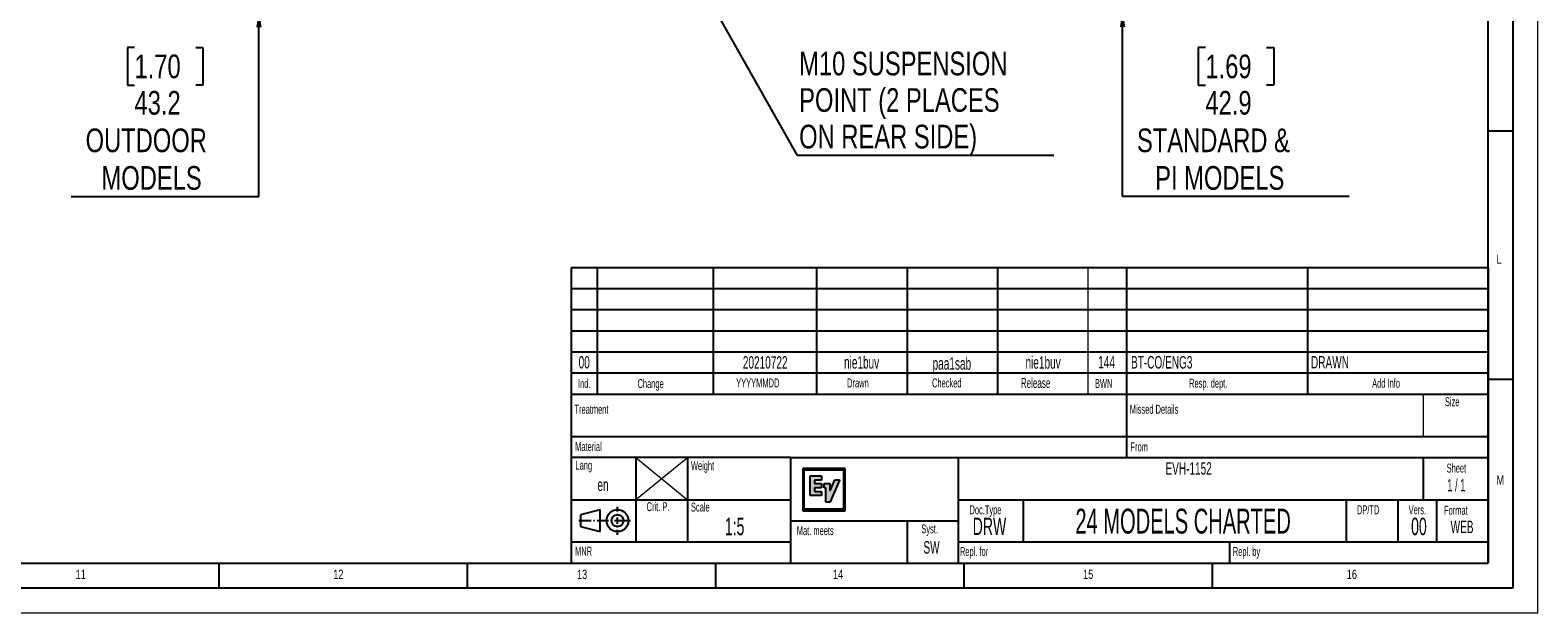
# Model space of a CAD drawing. Header units: millimetres. Extents: x 0 to 4205, y 0 to 2970.
# Tile 23 of 30: x 2687 to 4205, y 0 to 586. Entities that reach past the tile are written whole.
import ezdxf

# ---------------------------------------------------------------- set-up
doc = ezdxf.new("R2010")
doc.units = ezdxf.units.MM
doc.header["$LTSCALE"] = 5
doc.layers.add('FORMAT', color=7, linetype='Continuous')
doc.layers.add('SLD-0', color=7, linetype='Continuous')
doc.styles.add('SLDTEXTSTYLE0', font='TXT', dxfattribs={"width": 0.75})
doc.styles.add('SLDTEXTSTYLE1', font='TXT', dxfattribs={"width": 0.605})
doc.styles.add('SLDTEXTSTYLE2', font='TXT', dxfattribs={"width": 0.563})
doc.dimstyles.new('SLDDIMSTYLE1', dxfattribs={"dimtxt": 23.8125, "dimasz": 16, "dimexe": 0, "dimexo": 0.0625, "dimgap": 5.953125, "dimtad": 0, "dimtih": 1, "dimtoh": 1, "dimdec": 1, "dimrnd": 1e-09, "dimzin": 12, "dimdsep": 46, "dimtxsty": 'SLDTEXTSTYLE0', "dimsah": 1, "dimcen": 0.09, "dimadec": 0, "dimazin": 3, "dimtfac": 1, "dimtdec": 1, "dimtmove": 0, "dimatfit": 0, "dimfxl": 1, "dimfrac": 2, "dimtolj": 1, "dimtzin": 12, "dimarcsym": 0})
doc.dimstyles.new('SLDDIMSTYLE4', dxfattribs={"dimtxt": 0.18, "dimasz": 16, "dimexe": 0, "dimexo": 0.0625, "dimgap": 0, "dimtad": 0, "dimtih": 1, "dimtoh": 1, "dimdec": 0, "dimrnd": 1e-09, "dimzin": 0, "dimdsep": 46, "dimtxsty": 'Standard', "dimsah": 1, "dimcen": 0.09, "dimadec": 0, "dimazin": 0, "dimtfac": 16, "dimtdec": 0, "dimtofl": 0, "dimtmove": 0, "dimatfit": 3, "dimfxl": 1, "dimfrac": 2, "dimtolj": 1, "dimtzin": 0, "dimarcsym": 0})

# ---------------------------------------------------------------- blocks, each defined once
blk = doc.blocks.new('_D_27')
at = {"layer": 'SLD-0', "color": 7, "transparency": 16777216}
for p, q in [((2917.7, 648.2), (2917.7, 678.2)), ((3332.7, 648.2), (2912.7, 648.2)), ((2969.4, 605), (2912.7, 605)), ((2917.7, 418.7), (2917.7, 605)), ((2792.4, 568.8), (2785.2, 568.8)), ((2785.2, 568.8), (2785.2, 530.9)), ((2854, 568.8), (2861.2, 568.8)), ((2861.2, 568.8), (2861.2, 530.9)), ((2785.2, 530.9), (2792.4, 530.9)), ((2861.2, 530.9), (2854, 530.9)), ((2728.7, 418.7), (2917.7, 418.7))]:
    blk.add_line(p, q, dxfattribs=at)
for points in [[(2917.7, 648.2), (2920.4, 664.2), (2914.9, 664.2)], [(2917.7, 605), (2914.9, 589), (2920.4, 589)]]:
    blk.add_solid(points, dxfattribs=at)
at = {"layer": 'SLD-0', "color": 7, "transparency": 16777216, "char_height": 23.81, "attachment_point": 1, "style": 'SLDTEXTSTYLE0'}
for s, insert in [('1.70', (2792.4, 561.6)), ('43.2', (2792.4, 525)), ('OUTDOOR', (2743.2, 487.2)), ('MODELS', (2759.2, 449.4))]:
    blk.add_mtext(s, dxfattribs=dict(at, insert=insert))
blk = doc.blocks.new('_D_29')
at = {"layer": 'SLD-0', "color": 7, "transparency": 16777216}
for p, q in [((3787, 648.2), (3787, 678.2)), ((3372.1, 648.2), (3792, 648.2)), ((3735.3, 605.3), (3792, 605.3)), ((3787, 418.7), (3787, 605.3)), ((3870.4, 568.8), (3863.1, 568.8)), ((3863.1, 568.8), (3863.1, 530.9)), ((3931.9, 568.8), (3939.2, 568.8)), ((3939.2, 568.8), (3939.2, 530.9)), ((3863.1, 530.9), (3870.4, 530.9)), ((3939.2, 530.9), (3931.9, 530.9)), ((4015.2, 418.7), (3787, 418.7))]:
    blk.add_line(p, q, dxfattribs=at)
for points in [[(3787, 648.2), (3789.8, 664.2), (3784.3, 664.2)], [(3787, 605.3), (3784.3, 589.3), (3789.8, 589.3)]]:
    blk.add_solid(points, dxfattribs=at)
at = {"layer": 'SLD-0', "color": 7, "transparency": 16777216, "char_height": 23.81, "attachment_point": 1, "style": 'SLDTEXTSTYLE0'}
for s, insert in [('1.69', (3870.4, 561.6)), ('42.9', (3870.4, 525)), ('STANDARD &', (3801.5, 487.2)), ('PI MODELS', (3819.8, 449.4))]:
    blk.add_mtext(s, dxfattribs=dict(at, insert=insert))
blk = doc.blocks.new('SW_NOTE_0_5')
at = {"layer": 'SLD-0', "color": 0}
blk.add_line((258.4, 0), (0, 0), dxfattribs=at)
at = {"layer": 'SLD-0', "color": 0, "char_height": 23.812, "attachment_point": 1, "style": 'SLDTEXTSTYLE0'}
for s, insert in [('M10 SUSPENSION', (2.1, 104.4)), ('POINT (2 PLACES', (2.1, 67.7)), ('ON REAR SIDE)', (2.1, 30.9))]:
    blk.add_mtext(s, dxfattribs=dict(at, insert=insert))

msp = doc.modelspace()

# ---------------------------------------------------------------- hatches: boundary and pattern name
at = {"linetype": 'Continuous'}
h = msp.add_hatch(color=256, dxfattribs=at)
h.paths.add_polyline_path([(3465.2014, 145.291997), (3465.2014, 102.510522), (3507.635037, 102.510522), (3507.635037, 145.291997)], flags=0)
h.paths.add_polyline_path([(3506.055094, 143.831577), (3506.055094, 104.334306), (3466.614614, 104.334306), (3466.614614, 143.831577)], flags=0)
for points in [[(3472.650894, 117.981054), (3472.637436, 118.010484), (3472.633591, 118.022759), (3472.628267, 118.039027), (3472.624274, 118.070675), (3472.624274, 137.536322), (3472.628267, 137.568858), (3472.637436, 137.599915), (3472.650894, 137.625944), (3472.670712, 137.650346), (3472.694078, 137.670015), (3472.724692, 137.684508), (3472.752643, 137.694269), (3472.783256, 137.698114), (3483.829348, 137.698114), (3483.860257, 137.694269), (3483.891314, 137.684508), (3483.917934, 137.670015), (3483.940413, 137.650346), (3483.959787, 137.625944), (3483.97783, 137.599915), (3483.986259, 137.568858), (3483.989069, 137.536322), (3483.989069, 137.519019), (3483.989069, 133.697971), (3483.986259, 133.668541), (3483.97783, 133.63778), (3483.959787, 133.610124), (3483.940413, 133.587201), (3483.917934, 133.565609), (3483.891314, 133.551412), (3483.860257, 133.541207), (3483.829348, 133.540024), (3477.158745, 133.540024), (3477.127393, 133.536475), (3477.098258, 133.526714), (3477.069124, 133.512221), (3477.048863, 133.492256), (3477.025496, 133.467854), (3477.011594, 133.44005), (3477.002425, 133.409289), (3476.999763, 133.378528), (3476.999763, 130.226537), (3477.002425, 130.195924), (3477.008489, 130.176254), (3477.011594, 130.166641), (3477.025496, 130.138838), (3477.048863, 130.114288), (3477.069124, 130.093288), (3477.098258, 130.080273), (3477.127393, 130.070365), (3477.158745, 130.067259), (3483.829348, 130.067259), (3483.860257, 130.064153), (3483.891314, 130.053801), (3483.917934, 130.040935), (3483.940413, 130.019934), (3483.959787, 129.997159), (3483.97783, 129.967433), (3483.986259, 129.938594), (3483.989069, 129.907685), (3483.989069, 129.888459), (3483.989069, 126.003671), (3483.986259, 125.97291), (3483.97783, 125.943923), (3483.959787, 125.915824), (3483.940413, 125.891422), (3483.917934, 125.869978), (3483.891314, 125.855781), (3483.860257, 125.847647), (3483.829348, 125.843949), (3477.115561, 125.843949), (3477.08554, 125.84247), (3477.054778, 125.831231), (3477.025496, 125.815998), (3477.002425, 125.797068), (3476.983791, 125.774293), (3476.967227, 125.744715), (3476.960276, 125.715137), (3476.956579, 125.684523), (3476.956579, 122.359501), (3476.960276, 122.326965), (3476.964713, 122.308626), (3476.967227, 122.298422), (3476.983791, 122.270914), (3477.002425, 122.246512), (3477.025496, 122.226103), (3477.054778, 122.209835), (3477.08554, 122.203624), (3477.115561, 122.198596), (3483.872532, 122.198596), (3483.903145, 122.197561), (3483.932575, 122.186321), (3483.959787, 122.173159), (3483.985076, 122.151714), (3484.005041, 122.126277), (3484.018795, 122.099805), (3484.029887, 122.068156), (3484.032105, 122.038578), (3484.032105, 122.024381), (3484.032105, 118.070675), (3484.029887, 118.039027), (3484.018795, 118.010484), (3484.005041, 117.981054), (3483.985076, 117.957539), (3483.959787, 117.938166), (3483.932575, 117.921898), (3483.903145, 117.914799), (3483.872532, 117.910658), (3472.783256, 117.910658), (3472.752643, 117.914799), (3472.724692, 117.921898), (3472.694078, 117.938166), (3472.670712, 117.957539)], [(3502.004501, 133.670464), (3502.00598, 133.642956), (3502.004501, 133.61323), (3501.994297, 133.587201), (3492.614488, 111.547077), (3492.600143, 111.521491), (3492.580178, 111.49709), (3492.555776, 111.478751), (3492.526493, 111.462483), (3492.498986, 111.453314), (3492.467042, 111.451243), (3488.487603, 111.451243), (3488.454919, 111.453314), (3488.425785, 111.462483), (3488.397834, 111.478751), (3488.372988, 111.49709), (3488.355093, 111.521491), (3488.338678, 111.548999), (3488.329656, 111.579612), (3488.327882, 111.611261), (3488.327882, 111.622501), (3488.323149, 111.646903), (3488.317381, 111.677516), (3488.317381, 125.777251), (3486.668993, 125.777251), (3486.637641, 125.780356), (3486.607027, 125.78849), (3486.580407, 125.803723), (3486.557928, 125.823097), (3486.537223, 125.847647), (3486.520511, 125.877077), (3486.511786, 125.906655), (3486.509272, 125.937268), (3486.509272, 125.952205), (3486.502469, 125.97291), (3486.499807, 126.003671), (3486.499807, 129.885797), (3486.502469, 129.917002), (3486.511786, 129.946137), (3486.527019, 129.974088), (3486.546984, 129.998786), (3486.569167, 130.018307), (3486.598893, 130.032653), (3486.628324, 130.042118), (3486.658789, 130.045963), (3492.292531, 130.045963), (3492.32551, 130.042118), (3492.355236, 130.032653), (3492.383188, 130.018307), (3492.407146, 129.998786), (3492.42859, 129.974088), (3492.443231, 129.946137), (3492.451365, 129.917002), (3492.45314, 129.885797), (3492.45314, 129.874853), (3492.461274, 129.850008), (3492.46157, 129.81762), (3492.46157, 123.207357), (3492.464675, 123.197153), (3492.478281, 123.17068), (3492.495584, 123.148349), (3492.516289, 123.126905), (3492.541135, 123.110637), (3492.568199, 123.100432), (3492.59615, 123.094221), (3492.623066, 123.094221), (3492.653531, 123.097326), (3492.682074, 123.108566), (3492.706624, 123.121728), (3492.729251, 123.143173), (3492.747294, 123.165652), (3492.763266, 123.192124), (3497.305576, 133.781234), (3497.31859, 133.807115), (3497.340182, 133.830186), (3497.363549, 133.851334), (3497.390909, 133.864792), (3497.422114, 133.874257), (3497.452727, 133.876327), (3501.836794, 133.876327), (3501.864301, 133.874257), (3501.894027, 133.865827), (3501.9205, 133.85444), (3501.941352, 133.837136), (3501.962057, 133.815544), (3501.977437, 133.792621), (3501.988529, 133.764966), (3501.994741, 133.737162), (3501.996811, 133.709359), (3501.99622, 133.70019), (3501.996811, 133.697971)]]:
    msp.add_hatch(color=256, dxfattribs=at).paths.add_polyline_path(points, flags=0)

# ---------------------------------------------------------------- linework, layer by layer
at = {"color": 7, "linetype": 'Continuous', "lineweight": 18}
for p, q in [((4205.000021, 0.00005), (4205.000021, 2970.00005)), ((0.000021, 0.00005), (4205.000021, 0.00005))]:
    msp.add_line(p, q, dxfattribs=at)
at = {"layer": 'FORMAT'}
for p, q in [((4180.000021, 25.00005), (4180.000021, 2945.00005)), ((4155.000021, 50.00005), (4155.000021, 2920.00005)), ((4155, 485), (4180, 485)), ((3232.000021, 347.50005), (3232.000021, 71.25005)), ((3232.000021, 347.50005), (4155.000021, 347.50005)), ((3232.000021, 347.50005), (4155.000021, 347.50005)), ((3232.000021, 347.50005), (4155.000021, 347.50005)), ((3258.000021, 347.50005), (3258.000021, 220.00005)), ((3375.000021, 347.50005), (3375.000021, 220.00005)), ((3479.000021, 347.50005), (3479.000021, 220.00005)), ((3570.000021, 347.50005), (3570.000021, 220.00005)), ((3661.000021, 347.50005), (3661.000021, 220.00005)), ((3791.000021, 347.50005), (3791.000021, 220.00005)), ((3973.000021, 347.50005), (3973.000021, 220.00005)), ((4155.000021, 347.50005), (4155.000021, 50.00005)), ((3232.000021, 326.25005), (4155.000021, 326.25005)), ((3232.000021, 326.25005), (4155.000021, 326.25005)), ((3791.000021, 326.25005), (3791.000021, 220.00005)), ((3232.000021, 305.00005), (4155.000021, 305.00005)), ((3232.000021, 283.75005), (4155.000021, 283.75005)), ((3232.000021, 262.50005), (4155.000021, 262.50005)), ((3232.000021, 241.25005), (4155.000021, 241.25005)), ((4155, 235), (4180, 235)), ((3232.000021, 220.00005), (4155.000021, 220.00005)), ((3791.000021, 220.00005), (3791.000021, 156.25005)), ((3232.000021, 177.50005), (4155.000021, 177.50005)), ((3453.000021, 156.25005), (3232.000021, 156.25005)), ((3297.000021, 156.25005), (3297.000021, 71.25005)), ((3349.000021, 156.25005), (3349.000021, 71.25005)), ((3453.000021, 92.50005), (3453.000021, 156.25005)), ((3453.000021, 156.25005), (3622.000021, 156.25005)), ((3622.000021, 92.50005), (3622.000021, 156.25005)), ((3622.000021, 156.25005), (4155.000021, 156.25005)), ((4090.000021, 113.75005), (4090.000021, 156.25005)), ((3232.000021, 113.75005), (3453.000021, 113.75005)), ((3278.590704, 101.841598), (3278.590704, 106.481598)), ((3622.000021, 113.75005), (4155.000021, 113.75005)), ((3687.000021, 113.75005), (3687.000021, 71.25005)), ((4012.000021, 113.75005), (4012.000021, 71.25005)), ((4064.000021, 113.75005), (4064.000021, 71.25005)), ((4103.000021, 113.75005), (4103.000021, 71.25005)), ((3239.509473, 92.721598), (3251.990704, 92.721598)), ((3261.190704, 103.721598), (3241.190704, 98.721598)), ((3241.190704, 98.721598), (3241.190704, 86.721598)), ((3254.390704, 92.721598), (3255.590704, 92.721598)), ((3257.990704, 92.721598), (3269.670704, 92.721598)), ((3261.190704, 81.721598), (3261.190704, 103.721598)), ((3272.070704, 92.721598), (3273.270704, 92.721598)), ((3275.670704, 92.721598), (3291.509473, 92.721598)), ((3278.590704, 98.241598), (3278.590704, 99.441598)), ((3278.590704, 89.561598), (3278.590704, 95.841598)), ((3453.000021, 50.00005), (3453.000021, 92.50005)), ((3453.000021, 92.50005), (3622.000021, 92.50005)), ((3570.000021, 92.50005), (3570.000021, 50.00005)), ((3622.000021, 50.00005), (3622.000021, 92.50005)), ((3241.190704, 86.721598), (3261.190704, 81.721598)), ((3278.590704, 85.961598), (3278.590704, 87.161598)), ((3278.590704, 78.481598), (3278.590704, 83.561598)), ((3232.000021, 71.25005), (3232.000021, 50.00005)), ((3232.000021, 71.25005), (3453.000021, 71.25005)), ((3622.000021, 71.25005), (4155.000021, 71.25005)), ((3895.000021, 50.00005), (3895.000021, 71.25005)), ((100.000021, 50.00005), (4155.000021, 50.00005)), ((2877.500021, 25.00005), (2877.500021, 50.00005)), ((3127.500021, 25.00005), (3127.500021, 50.00005)), ((3232.000021, 50.00005), (4155.000021, 50.00005)), ((3377.500021, 25.00005), (3377.500021, 50.00005)), ((3627.500021, 25.00005), (3627.500021, 50.00005)), ((3877.500021, 25.00005), (3877.500021, 50.00005)), ((75.000021, 25.00005), (4180.000021, 25.00005))]:
    msp.add_line(p, q, dxfattribs=at)
at = {"layer": 'FORMAT', "lineweight": 18}
for p, q in [((3752.000021, 347.50005), (3752.000021, 220.00005)), ((4090.000021, 177.50005), (4090.000021, 220.00005)), ((3296.576295, 113.75005), (3349.000021, 156.25005)), ((3297.000021, 156.25005), (3349.000021, 113.75005))]:
    msp.add_line(p, q, dxfattribs=at)
at = {"layer": 'FORMAT', "color": 7}
for p, q in [((3278.590704, 101.841598), (3278.590704, 106.481598)), ((3239.509473, 92.721598), (3251.990704, 92.721598)), ((3261.190704, 103.721598), (3241.190704, 98.721598)), ((3241.190704, 98.721598), (3241.190704, 86.721598)), ((3254.390704, 92.721598), (3255.590704, 92.721598)), ((3257.990704, 92.721598), (3269.670704, 92.721598)), ((3261.190704, 81.721598), (3261.190704, 103.721598)), ((3272.070704, 92.721598), (3273.270704, 92.721598)), ((3275.670704, 92.721598), (3291.509473, 92.721598)), ((3278.590704, 98.241598), (3278.590704, 99.441598)), ((3278.590704, 89.561598), (3278.590704, 95.841598)), ((3241.190704, 86.721598), (3261.190704, 81.721598)), ((3278.590704, 85.961598), (3278.590704, 87.161598)), ((3278.590704, 78.481598), (3278.590704, 83.561598))]:
    msp.add_line(p, q, dxfattribs=at)
for radius in [11, 6]:
    msp.add_circle((3278.590704, 92.721598), radius, dxfattribs=at)
at = {"layer": 'FORMAT'}
for radius in [11, 6]:
    msp.add_circle((3278.590704, 92.721598), radius, dxfattribs=at)
at = {"layer": 'SLD-0'}
for p, q in [((3507.635037, 145.291997), (3465.2014, 145.291997)), ((3465.2014, 145.291997), (3465.2014, 102.510522)), ((3466.614614, 104.334306), (3466.614614, 143.831577)), ((3466.614614, 143.831577), (3506.055094, 143.831577)), ((3472.624274, 137.536322), (3472.628267, 137.568858)), ((3472.624274, 118.070675), (3472.624274, 137.536322)), ((3472.628267, 137.568858), (3472.637436, 137.599915)), ((3472.637436, 137.599915), (3472.650894, 137.625944)), ((3472.650894, 137.625944), (3472.670712, 137.650346)), ((3472.670712, 137.650346), (3472.694078, 137.670015)), ((3472.694078, 137.670015), (3472.724692, 137.684508)), ((3472.724692, 137.684508), (3472.752643, 137.694269)), ((3472.752643, 137.694269), (3472.783256, 137.698114)), ((3472.783256, 137.698114), (3483.829348, 137.698114)), ((3483.829348, 137.698114), (3483.860257, 137.694269)), ((3483.860257, 137.694269), (3483.891314, 137.684508)), ((3483.891314, 137.684508), (3483.917934, 137.670015)), ((3483.917934, 137.670015), (3483.940413, 137.650346)), ((3483.940413, 137.650346), (3483.959787, 137.625944)), ((3483.959787, 137.625944), (3483.97783, 137.599915)), ((3483.97783, 137.599915), (3483.986259, 137.568858)), ((3483.986259, 137.568858), (3483.989069, 137.536322)), ((3483.989069, 137.536322), (3483.989069, 137.519019)), ((3483.989069, 137.519019), (3483.989069, 133.697971)), ((3506.055094, 143.831577), (3506.055094, 104.334306)), ((3507.635037, 102.510522), (3507.635037, 145.291997)), ((3476.960276, 125.715137), (3476.956579, 125.684523)), ((3476.956579, 125.684523), (3476.956579, 122.359501)), ((3476.956579, 122.359501), (3476.960276, 122.326965)), ((3476.967227, 125.744715), (3476.960276, 125.715137)), ((3476.960276, 122.326965), (3476.964713, 122.308626)), ((3476.964713, 122.308626), (3476.967227, 122.298422)), ((3476.983791, 125.774293), (3476.967227, 125.744715)), ((3476.967227, 122.298422), (3476.983791, 122.270914)), ((3477.002425, 125.797068), (3476.983791, 125.774293)), ((3476.983791, 122.270914), (3477.002425, 122.246512)), ((3477.002425, 133.409289), (3476.999763, 133.378528)), ((3476.999763, 133.378528), (3476.999763, 130.226537)), ((3476.999763, 130.226537), (3477.002425, 130.195924)), ((3477.011594, 133.44005), (3477.002425, 133.409289)), ((3477.002425, 130.195924), (3477.008489, 130.176254)), ((3477.025496, 125.815998), (3477.002425, 125.797068)), ((3477.002425, 122.246512), (3477.025496, 122.226103)), ((3477.008489, 130.176254), (3477.011594, 130.166641)), ((3477.025496, 133.467854), (3477.011594, 133.44005)), ((3477.011594, 130.166641), (3477.025496, 130.138838)), ((3477.048863, 133.492256), (3477.025496, 133.467854)), ((3477.025496, 130.138838), (3477.048863, 130.114288)), ((3477.054778, 125.831231), (3477.025496, 125.815998)), ((3477.025496, 122.226103), (3477.054778, 122.209835)), ((3477.069124, 133.512221), (3477.048863, 133.492256)), ((3477.048863, 130.114288), (3477.069124, 130.093288)), ((3477.08554, 125.84247), (3477.054778, 125.831231)), ((3477.054778, 122.209835), (3477.08554, 122.203624)), ((3477.098258, 133.526714), (3477.069124, 133.512221)), ((3477.069124, 130.093288), (3477.098258, 130.080273)), ((3477.115561, 125.843949), (3477.08554, 125.84247)), ((3477.08554, 122.203624), (3477.115561, 122.198596)), ((3477.127393, 133.536475), (3477.098258, 133.526714)), ((3477.098258, 130.080273), (3477.127393, 130.070365)), ((3483.829348, 125.843949), (3477.115561, 125.843949)), ((3477.115561, 122.198596), (3483.872532, 122.198596)), ((3477.158745, 133.540024), (3477.127393, 133.536475)), ((3477.127393, 130.070365), (3477.158745, 130.067259)), ((3483.829348, 133.540024), (3477.158745, 133.540024)), ((3477.158745, 130.067259), (3483.829348, 130.067259)), ((3483.860257, 133.541207), (3483.829348, 133.540024)), ((3483.829348, 130.067259), (3483.860257, 130.064153)), ((3483.860257, 125.847647), (3483.829348, 125.843949)), ((3483.891314, 133.551412), (3483.860257, 133.541207)), ((3483.860257, 130.064153), (3483.891314, 130.053801)), ((3483.891314, 125.855781), (3483.860257, 125.847647)), ((3483.872532, 122.198596), (3483.903145, 122.197561)), ((3483.917934, 133.565609), (3483.891314, 133.551412)), ((3483.891314, 130.053801), (3483.917934, 130.040935)), ((3483.917934, 125.869978), (3483.891314, 125.855781)), ((3483.903145, 122.197561), (3483.932575, 122.186321)), ((3483.940413, 133.587201), (3483.917934, 133.565609)), ((3483.917934, 130.040935), (3483.940413, 130.019934)), ((3483.940413, 125.891422), (3483.917934, 125.869978)), ((3483.932575, 122.186321), (3483.959787, 122.173159)), ((3483.959787, 133.610124), (3483.940413, 133.587201)), ((3483.940413, 130.019934), (3483.959787, 129.997159)), ((3483.959787, 125.915824), (3483.940413, 125.891422)), ((3483.97783, 133.63778), (3483.959787, 133.610124)), ((3483.959787, 129.997159), (3483.97783, 129.967433)), ((3483.97783, 125.943923), (3483.959787, 125.915824)), ((3483.959787, 122.173159), (3483.985076, 122.151714)), ((3483.986259, 133.668541), (3483.97783, 133.63778)), ((3483.97783, 129.967433), (3483.986259, 129.938594)), ((3483.986259, 125.97291), (3483.97783, 125.943923)), ((3483.985076, 122.151714), (3484.005041, 122.126277)), ((3483.989069, 133.697971), (3483.986259, 133.668541)), ((3483.986259, 129.938594), (3483.989069, 129.907685)), ((3483.989069, 126.003671), (3483.986259, 125.97291)), ((3483.989069, 129.907685), (3483.989069, 129.888459)), ((3483.989069, 129.888459), (3483.989069, 126.003671)), ((3484.005041, 122.126277), (3484.018795, 122.099805)), ((3484.018795, 122.099805), (3484.029887, 122.068156)), ((3484.029887, 122.068156), (3484.032105, 122.038578)), ((3484.032105, 122.038578), (3484.032105, 122.024381)), ((3484.032105, 122.024381), (3484.032105, 118.070675)), ((3486.499807, 129.885797), (3486.502469, 129.917002)), ((3486.499807, 126.003671), (3486.499807, 129.885797)), ((3486.502469, 125.97291), (3486.499807, 126.003671)), ((3486.502469, 129.917002), (3486.511786, 129.946137)), ((3486.509272, 125.952205), (3486.502469, 125.97291)), ((3486.509272, 125.937268), (3486.509272, 125.952205)), ((3486.511786, 125.906655), (3486.509272, 125.937268)), ((3486.511786, 129.946137), (3486.527019, 129.974088)), ((3486.520511, 125.877077), (3486.511786, 125.906655)), ((3486.537223, 125.847647), (3486.520511, 125.877077)), ((3486.527019, 129.974088), (3486.546984, 129.998786)), ((3486.557928, 125.823097), (3486.537223, 125.847647)), ((3486.546984, 129.998786), (3486.569167, 130.018307)), ((3486.580407, 125.803723), (3486.557928, 125.823097)), ((3486.569167, 130.018307), (3486.598893, 130.032653)), ((3486.607027, 125.78849), (3486.580407, 125.803723)), ((3486.598893, 130.032653), (3486.628324, 130.042118)), ((3486.637641, 125.780356), (3486.607027, 125.78849)), ((3486.628324, 130.042118), (3486.658789, 130.045963)), ((3486.668993, 125.777251), (3486.637641, 125.780356)), ((3486.658789, 130.045963), (3492.292531, 130.045963)), ((3488.317381, 125.777251), (3486.668993, 125.777251)), ((3488.317381, 111.677516), (3488.317381, 125.777251)), ((3492.292531, 130.045963), (3492.32551, 130.042118)), ((3492.32551, 130.042118), (3492.355236, 130.032653)), ((3492.355236, 130.032653), (3492.383188, 130.018307)), ((3492.383188, 130.018307), (3492.407146, 129.998786)), ((3492.407146, 129.998786), (3492.42859, 129.974088)), ((3492.42859, 129.974088), (3492.443231, 129.946137)), ((3492.443231, 129.946137), (3492.451365, 129.917002)), ((3492.451365, 129.917002), (3492.45314, 129.885797)), ((3492.45314, 129.885797), (3492.45314, 129.874853)), ((3492.45314, 129.874853), (3492.461274, 129.850008)), ((3492.461274, 129.850008), (3492.46157, 129.81762)), ((3492.46157, 129.81762), (3492.46157, 123.207357)), ((3492.46157, 123.207357), (3492.464675, 123.197153)), ((3492.464675, 123.197153), (3492.478281, 123.17068)), ((3492.478281, 123.17068), (3492.495584, 123.148349)), ((3492.495584, 123.148349), (3492.516289, 123.126905)), ((3492.516289, 123.126905), (3492.541135, 123.110637)), ((3492.541135, 123.110637), (3492.568199, 123.100432)), ((3492.568199, 123.100432), (3492.59615, 123.094221)), ((3492.59615, 123.094221), (3492.623066, 123.094221)), ((3501.994297, 133.587201), (3492.614488, 111.547077)), ((3492.623066, 123.094221), (3492.653531, 123.097326)), ((3492.653531, 123.097326), (3492.682074, 123.108566)), ((3492.682074, 123.108566), (3492.706624, 123.121728)), ((3492.706624, 123.121728), (3492.729251, 123.143173)), ((3492.729251, 123.143173), (3492.747294, 123.165652)), ((3492.747294, 123.165652), (3492.763266, 123.192124)), ((3492.763266, 123.192124), (3497.305576, 133.781234)), ((3497.305576, 133.781234), (3497.31859, 133.807115)), ((3497.31859, 133.807115), (3497.340182, 133.830186)), ((3497.340182, 133.830186), (3497.363549, 133.851334)), ((3497.363549, 133.851334), (3497.390909, 133.864792)), ((3497.390909, 133.864792), (3497.422114, 133.874257)), ((3497.422114, 133.874257), (3497.452727, 133.876327)), ((3497.452727, 133.876327), (3501.836794, 133.876327)), ((3501.836794, 133.876327), (3501.864301, 133.874257)), ((3501.864301, 133.874257), (3501.894027, 133.865827)), ((3501.894027, 133.865827), (3501.9205, 133.85444)), ((3501.9205, 133.85444), (3501.941352, 133.837136)), ((3501.941352, 133.837136), (3501.962057, 133.815544)), ((3501.962057, 133.815544), (3501.977437, 133.792621)), ((3501.977437, 133.792621), (3501.988529, 133.764966)), ((3501.988529, 133.764966), (3501.994741, 133.737162)), ((3502.004501, 133.61323), (3501.994297, 133.587201)), ((3501.994741, 133.737162), (3501.996811, 133.709359)), ((3501.996811, 133.709359), (3501.99622, 133.70019)), ((3501.99622, 133.70019), (3501.996811, 133.697971)), ((3501.996811, 133.697971), (3502.004501, 133.670464)), ((3502.004501, 133.670464), (3502.00598, 133.642956)), ((3502.00598, 133.642956), (3502.004501, 133.61323)), ((3472.628267, 118.039027), (3472.624274, 118.070675)), ((3472.633591, 118.022759), (3472.628267, 118.039027)), ((3472.637436, 118.010484), (3472.633591, 118.022759)), ((3472.650894, 117.981054), (3472.637436, 118.010484)), ((3472.670712, 117.957539), (3472.650894, 117.981054)), ((3472.694078, 117.938166), (3472.670712, 117.957539)), ((3472.724692, 117.921898), (3472.694078, 117.938166)), ((3472.752643, 117.914799), (3472.724692, 117.921898)), ((3472.783256, 117.910658), (3472.752643, 117.914799)), ((3483.872532, 117.910658), (3472.783256, 117.910658)), ((3483.903145, 117.914799), (3483.872532, 117.910658)), ((3483.932575, 117.921898), (3483.903145, 117.914799)), ((3483.959787, 117.938166), (3483.932575, 117.921898)), ((3483.985076, 117.957539), (3483.959787, 117.938166)), ((3484.005041, 117.981054), (3483.985076, 117.957539)), ((3484.018795, 118.010484), (3484.005041, 117.981054)), ((3484.029887, 118.039027), (3484.018795, 118.010484)), ((3484.032105, 118.070675), (3484.029887, 118.039027)), ((3488.323149, 111.646903), (3488.317381, 111.677516)), ((3488.327882, 111.622501), (3488.323149, 111.646903)), ((3488.327882, 111.611261), (3488.327882, 111.622501)), ((3488.329656, 111.579612), (3488.327882, 111.611261)), ((3488.338678, 111.548999), (3488.329656, 111.579612)), ((3488.355093, 111.521491), (3488.338678, 111.548999)), ((3488.372988, 111.49709), (3488.355093, 111.521491)), ((3488.397834, 111.478751), (3488.372988, 111.49709)), ((3488.425785, 111.462483), (3488.397834, 111.478751)), ((3488.454919, 111.453314), (3488.425785, 111.462483)), ((3488.487603, 111.451243), (3488.454919, 111.453314)), ((3492.467042, 111.451243), (3488.487603, 111.451243)), ((3492.498986, 111.453314), (3492.467042, 111.451243)), ((3492.526493, 111.462483), (3492.498986, 111.453314)), ((3492.555776, 111.478751), (3492.526493, 111.462483)), ((3492.580178, 111.49709), (3492.555776, 111.478751)), ((3492.600143, 111.521491), (3492.580178, 111.49709)), ((3492.614488, 111.547077), (3492.600143, 111.521491)), ((3465.2014, 102.510522), (3507.635037, 102.510522)), ((3506.055094, 104.334306), (3466.614614, 104.334306))]:
    msp.add_line(p, q, dxfattribs=at)

# ---------------------------------------------------------------- block references
at = {"layer": 'SLD-0', "color": 7}
msp.add_blockref('SW_NOTE_0_5', (3459.338942, 460.062496), dxfattribs=at)

# ---------------------------------------------------------------- texts
at = {"layer": 'FORMAT'}
for s, insert, char_height, attachment_point, style in [('L', (4163.333258, 360.327335), 9.260417, 1, 'SLDTEXTSTYLE0'), ('00', (3245.082134, 258.298417), 12.5, 2, 'SLDTEXTSTYLE1'), ('20210722', (3427.256843, 258.161885), 12.5, 2, 'SLDTEXTSTYLE1'), ('nie1buv', (3524.289571, 258.165171), 12.5, 2, 'SLDTEXTSTYLE1'), ('paa1sab', (3615.152838, 257.080476), 12.5, 2, 'SLDTEXTSTYLE1'), ('nie1buv', (3707.007009, 258.077972), 12.5, 2, 'SLDTEXTSTYLE1'), ('144', (3770.863464, 258.355314), 12.5, 2, 'SLDTEXTSTYLE1'), ('BT-CO/ENG3', (3795.503867, 258.239099), 12.5, 1, 'SLDTEXTSTYLE1'), ('DRAWN', (3976.651287, 258.293521), 12.5, 1, 'SLDTEXTSTYLE1'), ('Ind.', (3245.051165, 235.082958), 9, 2, 'SLDTEXTSTYLE1'), ('Change', (3298.781803, 235.082958), 9, 1, 'SLDTEXTSTYLE1'), ('YYYYMMDD', (3398.065172, 235.741855), 9, 1, 'SLDTEXTSTYLE1'), ('Drawn', (3509.704155, 235.741855), 9, 1, 'SLDTEXTSTYLE1'), ('Checked', (3595.207352, 235.741855), 9, 1, 'SLDTEXTSTYLE1'), ('Release', (3684.591385, 236.191084), 10, 1, 'SLDTEXTSTYLE1'), ('BWN', (3759.180886, 235.190905), 9, 1, 'SLDTEXTSTYLE1'), ('Resp. dept.', (3853.974092, 235.460901), 9, 1, 'SLDTEXTSTYLE1'), ('Add Info', (4038.205701, 235.460901), 9, 1, 'SLDTEXTSTYLE1'), ('Size', (4111.454989, 216.821506), 9, 1, 'SLDTEXTSTYLE1'), ('Treatment', (3235.270713, 209.282768), 9, 1, 'SLDTEXTSTYLE1'), ('Missed Details', (3794.270713, 209.282768), 9, 1, 'SLDTEXTSTYLE1'), ('Material', (3235.955393, 171.720774), 9, 1, 'SLDTEXTSTYLE1'), ('From', (3794.955393, 171.474893), 9, 1, 'SLDTEXTSTYLE1'), ('Lang', (3236.295593, 152.937179), 9, 1, 'SLDTEXTSTYLE1'), ('Weight', (3352.51871, 152.488577), 9, 1, 'SLDTEXTSTYLE1'), ('EVH-1152', (3853.470943, 151.502304), 12.5, 2, 'SLDTEXTSTYLE1'), ('Sheet', (4122.992904, 150.074397), 9, 2, 'SLDTEXTSTYLE1'), ('M', (4163.333258, 138.266338), 9.260417, 1, 'SLDTEXTSTYLE0'), ('en', (3263.979149, 135.062301), 12.5, 2, 'SLDTEXTSTYLE1'), ('1 / 1', (4122.943933, 134.648597), 12.5, 2, 'SLDTEXTSTYLE2'), ('Crit. P.', (3307.893192, 111.293789), 9, 1, 'SLDTEXTSTYLE1'), ('Scale', (3352.51871, 110.87239), 9, 1, 'SLDTEXTSTYLE1'), ('Doc.Type', (3632.927567, 108.127856), 9, 1, 'SLDTEXTSTYLE1'), ('DP/TD', (4022.927567, 108.127856), 9, 1, 'SLDTEXTSTYLE1'), ('Vers.', (4074.927567, 108.127856), 9, 1, 'SLDTEXTSTYLE1'), ('Format', (4110.59563, 107.661229), 9, 1, 'SLDTEXTSTYLE1'), ('1:5', (3396.478583, 95.602987), 17.5, 2, 'SLDTEXTSTYLE1'), ('DRW', (3653.026923, 95.771457), 17.5, 2, 'SLDTEXTSTYLE1'), ('24 MODELS CHARTED', (3847.938013, 104.737397), 25, 2, 'SLDTEXTSTYLE1'), ('00', (4085.296509, 95.680718), 17.5, 2, 'SLDTEXTSTYLE1'), ('WEB', (4128.732941, 92.667616), 12.5, 2, 'SLDTEXTSTYLE1'), ('Mat. meets', (3459.057112, 87.176997), 9, 1, 'SLDTEXTSTYLE1'), ('Syst.', (3584.449464, 88.967932), 9, 1, 'SLDTEXTSTYLE1'), ('MNR', (3235.856204, 66.476094), 9, 1, 'SLDTEXTSTYLE1'), ('SW', (3594.657735, 72.145528), 12.5, 2, 'SLDTEXTSTYLE1'), ('Repl. for', (3623.265259, 66.2196), 9, 1, 'SLDTEXTSTYLE1'), ('Repl. by', (3897.945981, 66.2196), 9, 1, 'SLDTEXTSTYLE1'), ('11', (2733.126784, 43.340157), 9.2604167, 1, 'SLDTEXTSTYLE0'), ('12', (2992.411976, 43.340157), 9.2604167, 1, 'SLDTEXTSTYLE0'), ('13', (3237.732736, 43.340157), 9.2604167, 1, 'SLDTEXTSTYLE0'), ('14', (3495.379735, 43.340157), 9.2604167, 1, 'SLDTEXTSTYLE0'), ('15', (3747.17112, 43.340157), 9.2604167, 1, 'SLDTEXTSTYLE0'), ('16', (4012.625604, 43.340157), 9.2604167, 1, 'SLDTEXTSTYLE0')]:
    msp.add_mtext(s, dxfattribs=dict(at, insert=insert, char_height=char_height, attachment_point=attachment_point, style=style))

# ---------------------------------------------------------------- dimensions: what is measured, and where the dimension line sits
at = {"layer": 'SLD-0', "color": 7}
for base, p1, p2, text, picture, middle in [((2917.690898, 648.188345), (2974.386913, 604.962345), (3337.675406, 648.188345), '<>\\POUTDOOR\\PMODELS', '_D_27', (2917.690898, 496.123447)), ((3787.043915, 648.188345), (3730.347899, 605.262345), (3367.059406, 648.188345), '<>\\PSTANDARD &\\PPI MODELS', '_D_29', (3787.043915, 496.123447))]:
    dim = msp.add_linear_dim(base=base, p1=p1, p2=p2, angle=90, text=text, dimstyle='SLDDIMSTYLE1', dxfattribs=at)
    dim.commit()
    dim.dimension.update_dxf_attribs({"geometry": picture, "text_midpoint": middle, "dimtype": 160})

# ---------------------------------------------------------------- leaders
msp.add_leader([(3359.096867, 638.021771), (3459.338942, 460.062496)], dimstyle='SLDDIMSTYLE4', dxfattribs=at)

doc.saveas('drawing.dxf')
